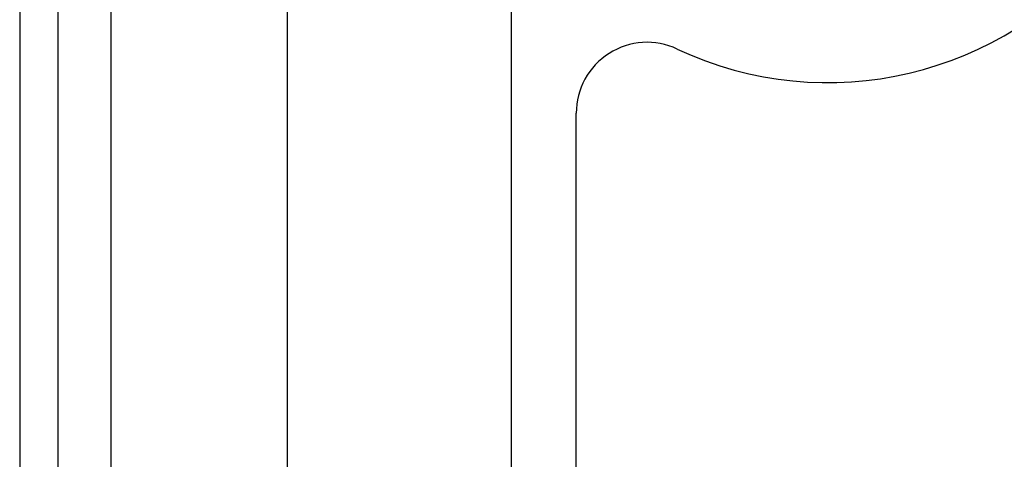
# Model space of a CAD drawing. Header units: inches. Extents: x 6 to 216, y 11 to 118.
# Tile 85 of 212: x 5.549 to 7.284, y 74.24 to 75.015. Entities that reach past the tile are written whole.
import ezdxf

# ---------------------------------------------------------------- set-up
doc = ezdxf.new("R2010")
doc.units = ezdxf.units.IN
doc.header["$MEASUREMENT"] = 0
doc.layers.add('Visible Edges(ANSI)', color=7, linetype='Continuous', lineweight=25)
doc.layers.add('Visible Tangent Edges(ANSI)', color=7, linetype='Continuous', lineweight=25)

msp = doc.modelspace()

# ---------------------------------------------------------------- linework, layer by layer
at = {"layer": 'Visible Edges(ANSI)'}
for p, q in [((5.5492, 79.6177), (5.5492, 20.1367)), ((5.6172, 20.1367), (5.6172, 79.6177)), ((6.0212, 50.2616), (6.0212, 75.1449)), ((6.4149, 75.1449), (6.4149, 50.2616)), ((6.5297, 50.5562), (6.5297, 74.8497))]:
    msp.add_line(p, q, dxfattribs=at)
for centre, radius, start, end in [((6.9732, 75.5287), 0.625, 244.8704, 115.1296), ((6.6547, 74.8497), 0.125, 64.8704, 180)]:
    msp.add_arc(centre, radius, start, end, dxfattribs=at)
at = {"layer": 'Visible Tangent Edges(ANSI)'}
msp.add_line((5.7102, 20.1367), (5.7102, 79.6177), dxfattribs=at)

doc.saveas('drawing.dxf')
